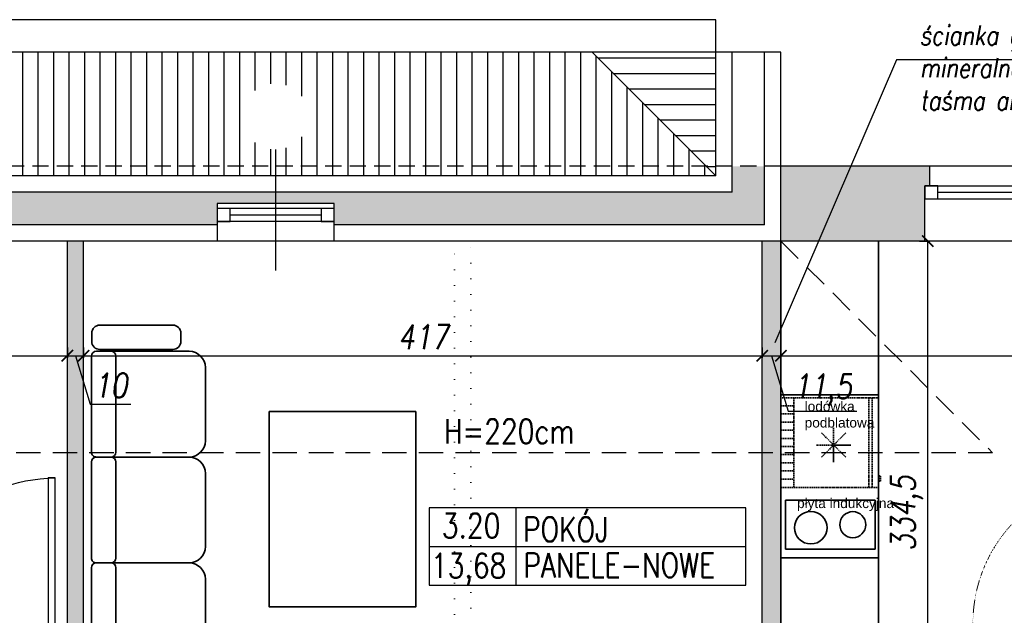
# Model space of a CAD drawing. Header units: millimetres. Extents: x 214604 to 222122, y 23717 to 26152.
# Tile 17 of 26: x 217006 to 217611, y 25337 to 25703. Entities that reach past the tile are written whole.
import ezdxf

# ---------------------------------------------------------------- set-up
doc = ezdxf.new("R2010")
doc.units = ezdxf.units.MM
for name, pattern in [('DASHED', [0.75, 0.5, -0.25]), ('DASHED2', [0.375, 0.25, -0.125]), ('KROPKA2', [3.175, 0, -3.175])]:
    doc.linetypes.add(name, pattern=pattern)
for name, color, linetype in [('A_inwentaryzacja', 8, 'Continuous'), ('A_INWENTARYZACJA_KRESKI', 8, 'Continuous'), ('A_OPIS_ZMIANY', 2, 'Continuous'), ('A_WYMIARY', 143, 'Continuous'), ('A_ZMIANY', 10, 'Continuous'), ('A_ZMIANY_WYMIARY', 143, 'Continuous')]:
    doc.layers.add(name, color=color, linetype=linetype)
doc.layers.add('A_MEBLE', color=135, linetype='Continuous', lineweight=35)
doc.layers.add('A_WYBURZENIA', color=30, linetype='KROPKA2', lineweight=20)
doc.styles.add('ARIAL', font='arial.ttf')
doc.styles.add('ROMANS', font='romans.shx', dxfattribs={"width": 0.8, "oblique": 10})
doc.dimstyles.new('Kopia AGA1', dxfattribs={"dimtxt": 15, "dimasz": 7, "dimexe": 1.25, "dimexo": 0.625, "dimgap": 4, "dimtad": 1, "dimdec": 1, "dimtxsty": 'ROMANS', "dimblk": 'ARCHTICK', "dimcen": 20, "dimclrd": 256, "dimclrt": 7, "dimadec": 0, "dimazin": 0, "dimtfac": 1, "dimtdec": 1, "dimtmove": 1, "dimatfit": 3, "dimfxl": 5, "dimfxlon": 1, "dimarcsym": 0})

# ---------------------------------------------------------------- blocks, each defined once
blk = doc.blocks.new('*U16')
for p, q in [((0, 0), (0, -100)), ((900, 0), (900, -100))]:
    blk.add_line(p, q)
blk.add_lwpolyline([(0, 0), (0, 900), (43.75, 900), (43.75, 0)], close=True)
blk.add_arc((0, 0), 900, 0, 90)
blk = doc.blocks.new('_ARCHTICK')
at = {"color": 0, "linetype": 'ByBlock', "const_width": 0.15}
blk.add_lwpolyline([(-0.5, -0.5), (0.5, 0.5)], dxfattribs=at)
blk = doc.blocks.new('*D38')
at = {"layer": 'A_WYMIARY', "color": 0, "lineweight": -2, "ltscale": 3, "transparency": 16777216}
for p, q in [((216625.52, 25501.47), (216625.52, 25495.22)), ((217035.52, 25501.47), (217035.52, 25495.22))]:
    blk.add_line(p, q, dxfattribs=at)
at = {"layer": 'A_WYMIARY', "lineweight": -2, "ltscale": 3, "transparency": 16777216}
blk.add_line((216625.52, 25496.47), (217035.52, 25496.47), dxfattribs=at)
at = {"layer": 'Defpoints', "color": 0, "ltscale": 3, "transparency": 16777216}
for p in [(216625.52, 25576.87), (217035.52, 25566.87), (217035.52, 25496.47)]:
    blk.add_point(p, dxfattribs=at)
at = {"layer": 'A_WYMIARY', "lineweight": -2, "ltscale": 3, "transparency": 16777216, "xscale": 7, "yscale": 7, "zscale": 7, "rotation": 180}
blk.add_blockref('_ARCHTICK', (216625.52, 25496.47), dxfattribs=at)
at = {"layer": 'A_WYMIARY', "lineweight": -2, "ltscale": 3, "transparency": 16777216, "xscale": 7, "yscale": 7, "zscale": 7}
blk.add_blockref('_ARCHTICK', (217035.52, 25496.47), dxfattribs=at)
at = {"layer": 'A_WYMIARY', "color": 7, "ltscale": 3, "transparency": 16777216, "insert": (216830.52, 25507.97), "char_height": 15, "attachment_point": 5, "style": 'ROMANS'}
blk.add_mtext('410', dxfattribs=at)
blk = doc.blocks.new('*D39')
at = {"layer": 'A_WYMIARY', "color": 0, "lineweight": -2, "ltscale": 3, "transparency": 16777216}
for p, q in [((217035.52, 25501.47), (217035.52, 25495.22)), ((217045.52, 25501.47), (217045.52, 25495.22))]:
    blk.add_line(p, q, dxfattribs=at)
at = {"layer": 'A_WYMIARY', "lineweight": -2, "ltscale": 3, "transparency": 16777216}
for p, q in [((217035.52, 25496.47), (217045.52, 25496.47)), ((217040.52, 25496.47), (217049.44, 25466.72)), ((217049.44, 25466.72), (217074.58, 25466.72))]:
    blk.add_line(p, q, dxfattribs=at)
at = {"layer": 'Defpoints', "color": 0, "ltscale": 3, "transparency": 16777216}
for p in [(217035.52, 25566.87), (217045.52, 25566.87), (217045.52, 25496.47)]:
    blk.add_point(p, dxfattribs=at)
at = {"layer": 'A_WYMIARY', "lineweight": -2, "ltscale": 3, "transparency": 16777216, "xscale": 7, "yscale": 7, "zscale": 7, "rotation": 180}
blk.add_blockref('_ARCHTICK', (217035.52, 25496.47), dxfattribs=at)
at = {"layer": 'A_WYMIARY', "lineweight": -2, "ltscale": 3, "transparency": 16777216, "xscale": 7, "yscale": 7, "zscale": 7}
blk.add_blockref('_ARCHTICK', (217045.52, 25496.47), dxfattribs=at)
at = {"layer": 'A_WYMIARY', "color": 7, "ltscale": 3, "transparency": 16777216, "insert": (217062.01, 25478.22), "char_height": 15, "attachment_point": 5, "style": 'ROMANS'}
blk.add_mtext('10', dxfattribs=at)
blk = doc.blocks.new('KANAPA_2')
for p, q in [((26.12, 64.87), (71.1, 64.87)), ((91.1, 64.87), (136.11, 64.87)), ((156.11, 64.87), (201.11, 64.87)), ((16.12, 54.87), (16.12, 6.22)), ((81.1, 54.87), (81.1, 2.96)), ((146.11, 6.8), (146.11, 54.87)), ((211.11, 54.87), (211.11, 5.5)), ((10, 49.8), (5, 49.8)), ((81.1, 23.18), (81.1, 49.87)), ((217.51, 49.8), (222.51, 49.8)), ((0, 44.8), (0, 0)), ((15, 0), (15, 44.8)), ((212.51, 0), (212.51, 44.8)), ((227.51, 44.8), (227.51, 0)), ((16.12, -2.13), (16.12, 6.87)), ((19.12, 9.87), (78.12, 9.87)), ((81.12, 6.87), (81.12, -2.13)), ((84.12, 9.87), (143.11, 9.87)), ((146.11, 6.87), (146.11, 2.96)), ((149.11, 9.87), (208.11, 9.87)), ((211.11, 6.87), (211.11, -2.13)), ((16.12, -0.13), (16.12, 4.87)), ((81.12, 4.87), (81.12, 3.69)), ((146.11, 4.87), (146.11, -2.13)), ((211.11, 4.87), (211.11, 4.05)), ((5, -5), (10, -5)), ((78.12, -5.13), (19.12, -5.13)), ((84.12, -5.13), (143.11, -5.13)), ((149.11, -5.13), (208.11, -5.13)), ((222.51, -5), (217.51, -5))]:
    blk.add_line(p, q)
for centre, radius, start, end in [((26.12, 54.87), 10, 90, 180), ((71.1, 54.87), 10, 0, 90), ((91.1, 54.87), 10, 90, 180), ((136.11, 54.87), 10, 0, 90), ((156.11, 54.87), 10, 90, 180), ((201.11, 54.87), 10, 0, 90), ((5, 44.8), 5, 90, 180), ((10, 44.8), 5, 0, 90), ((217.51, 44.8), 5, 90, 180), ((222.51, 44.8), 5, 0, 90), ((19.12, 6.87), 3, 90, 180), ((78.12, 6.87), 3, 0, 90), ((84.12, 6.87), 3, 90, 180), ((143.11, 6.87), 3, 0, 90), ((149.11, 6.87), 3, 90, 180), ((208.11, 6.87), 3, 360, 90), ((5, 0), 5, 180, 270), ((217.51, 0), 5, 180, 270), ((10, 0), 5, 270, 0), ((19.12, -2.13), 3, 180, 270), ((78.12, -2.13), 3, 270, 0), ((84.12, -2.13), 3, 180, 270), ((143.11, -2.13), 3, 270, 0), ((149.11, -2.13), 3, 180, 270), ((208.11, -2.13), 3, 270, 360), ((222.51, 0), 5, 270, 0)]:
    blk.add_arc(centre, radius, start, end)
blk = doc.blocks.new('LODOWKA_PODBLATOWA')
at = {"linetype": 'DASHED2', "ltscale": 3}
for p, q in [((0, 5), (0, 60)), ((0, 60), (60, 60)), ((0, 54.88), (8, 54.88)), ((8, 5), (8, 60)), ((54, 60), (54, 5)), ((56, 60), (56, 5)), ((60, 60), (60, 5)), ((60.17, 56.17), (61.27, 56.17)), ((60.17, 56.17), (60.17, 52.83)), ((61.27, 56.17), (61.27, 52.83)), ((0, 49.88), (8, 49.88)), ((60.17, 52.83), (61.27, 52.83)), ((0, 44.88), (8, 44.88)), ((0, 44.88), (8, 44.88)), ((32.43, 44.48), (32.43, 23.47)), ((32.43, 33.98), (32.43, 43.82)), ((0, 39.88), (8, 39.88)), ((25, 26.55), (39.86, 41.41)), ((25, 41.41), (39.86, 26.55)), ((0, 34.88), (8, 34.88)), ((0, 34.88), (8, 34.88)), ((42.93, 33.98), (21.92, 33.98)), ((32.43, 33.98), (42.93, 33.98)), ((0, 29.88), (8, 29.88)), ((0, 24.88), (8, 24.88)), ((0, 24.88), (8, 24.88)), ((0, 19.88), (8, 19.88)), ((0, 14.88), (8, 14.88)), ((0, 14.88), (8, 14.88)), ((0, 14.88), (8, 14.88)), ((0, 9.88), (8, 9.88)), ((0, 9.88), (8, 9.88)), ((60, 5), (0, 5))]:
    blk.add_line(p, q, dxfattribs=at)
blk = doc.blocks.new('*D102')
at = {"layer": 'A_ZMIANY_WYMIARY', "color": 0, "lineweight": -2, "ltscale": 3, "transparency": 16777216}
for p, q in [((217045.52, 25501.47), (217045.52, 25495.22)), ((217462.52, 25501.47), (217462.52, 25495.22))]:
    blk.add_line(p, q, dxfattribs=at)
at = {"layer": 'A_ZMIANY_WYMIARY', "lineweight": -2, "ltscale": 3, "transparency": 16777216}
blk.add_line((217045.52, 25496.47), (217462.52, 25496.47), dxfattribs=at)
at = {"layer": 'Defpoints', "color": 0, "ltscale": 3, "transparency": 16777216}
for p in [(217045.52, 25524.41), (217462.52, 25524.41), (217462.52, 25496.47)]:
    blk.add_point(p, dxfattribs=at)
at = {"layer": 'A_ZMIANY_WYMIARY', "lineweight": -2, "ltscale": 3, "transparency": 16777216, "xscale": 7, "yscale": 7, "zscale": 7, "rotation": 180}
blk.add_blockref('_ARCHTICK', (217045.52, 25496.47), dxfattribs=at)
at = {"layer": 'A_ZMIANY_WYMIARY', "lineweight": -2, "ltscale": 3, "transparency": 16777216, "xscale": 7, "yscale": 7, "zscale": 7}
blk.add_blockref('_ARCHTICK', (217462.52, 25496.47), dxfattribs=at)
at = {"layer": 'A_ZMIANY_WYMIARY', "color": 7, "ltscale": 3, "transparency": 16777216, "insert": (217254.02, 25507.97), "char_height": 15, "attachment_point": 5, "style": 'ROMANS'}
blk.add_mtext('417', dxfattribs=at)
blk = doc.blocks.new('*D103')
at = {"layer": 'A_ZMIANY_WYMIARY', "color": 0, "lineweight": -2, "ltscale": 3, "transparency": 16777216}
for p, q in [((217462.52, 25501.47), (217462.52, 25495.22)), ((217474.02, 25501.47), (217474.02, 25495.22))]:
    blk.add_line(p, q, dxfattribs=at)
at = {"layer": 'A_ZMIANY_WYMIARY', "lineweight": -2, "ltscale": 3, "transparency": 16777216}
for p, q in [((217462.52, 25496.47), (217474.02, 25496.47)), ((217468.27, 25496.47), (217478.48, 25462.43)), ((217478.48, 25462.43), (217520.7, 25462.43))]:
    blk.add_line(p, q, dxfattribs=at)
at = {"layer": 'Defpoints', "color": 0, "ltscale": 3, "transparency": 16777216}
for p in [(217474.02, 25566.87), (217462.52, 25524.41), (217474.02, 25496.47)]:
    blk.add_point(p, dxfattribs=at)
at = {"layer": 'A_ZMIANY_WYMIARY', "lineweight": -2, "ltscale": 3, "transparency": 16777216, "xscale": 7, "yscale": 7, "zscale": 7, "rotation": 180}
blk.add_blockref('_ARCHTICK', (217462.52, 25496.47), dxfattribs=at)
at = {"layer": 'A_ZMIANY_WYMIARY', "lineweight": -2, "ltscale": 3, "transparency": 16777216, "xscale": 7, "yscale": 7, "zscale": 7}
blk.add_blockref('_ARCHTICK', (217474.02, 25496.47), dxfattribs=at)
at = {"layer": 'A_ZMIANY_WYMIARY', "color": 7, "ltscale": 3, "transparency": 16777216, "insert": (217499.59, 25475.36), "char_height": 15, "attachment_point": 5, "style": 'ROMANS'}
blk.add_mtext('11,5', dxfattribs=at)
blk = doc.blocks.new('*D104')
at = {"layer": 'A_ZMIANY_WYMIARY', "color": 0, "lineweight": -2, "ltscale": 3, "transparency": 16777216}
for p, q in [((217474.02, 25501.47), (217474.02, 25495.22)), ((217925.52, 25496.47), (217925.52, 25495.22))]:
    blk.add_line(p, q, dxfattribs=at)
at = {"layer": 'A_ZMIANY_WYMIARY', "lineweight": -2, "ltscale": 3, "transparency": 16777216}
blk.add_line((217474.02, 25496.47), (217925.52, 25496.47), dxfattribs=at)
at = {"layer": 'Defpoints', "color": 0, "ltscale": 3, "transparency": 16777216}
for p in [(217474.02, 25566.87), (217925.52, 25496.47), (217925.52, 25496.47)]:
    blk.add_point(p, dxfattribs=at)
at = {"layer": 'A_ZMIANY_WYMIARY', "lineweight": -2, "ltscale": 3, "transparency": 16777216, "xscale": 7, "yscale": 7, "zscale": 7, "rotation": 180}
blk.add_blockref('_ARCHTICK', (217474.02, 25496.47), dxfattribs=at)
at = {"layer": 'A_ZMIANY_WYMIARY', "lineweight": -2, "ltscale": 3, "transparency": 16777216, "xscale": 7, "yscale": 7, "zscale": 7}
blk.add_blockref('_ARCHTICK', (217925.52, 25496.47), dxfattribs=at)
at = {"layer": 'A_ZMIANY_WYMIARY', "color": 7, "ltscale": 3, "transparency": 16777216, "insert": (217699.77, 25509.4), "char_height": 15, "attachment_point": 5, "style": 'ROMANS'}
blk.add_mtext('451,5', dxfattribs=at)
blk = doc.blocks.new('*D136')
at = {"layer": 'A_ZMIANY_WYMIARY', "color": 0, "lineweight": -2, "ltscale": 3, "transparency": 16777216}
for p, q in [((217559.3, 25566.87), (217565.55, 25566.87)), ((217559.3, 25232.37), (217565.55, 25232.37))]:
    blk.add_line(p, q, dxfattribs=at)
at = {"layer": 'A_ZMIANY_WYMIARY', "lineweight": -2, "ltscale": 3, "transparency": 16777216}
blk.add_line((217564.3, 25232.37), (217564.3, 25566.87), dxfattribs=at)
at = {"layer": 'Defpoints', "color": 0, "ltscale": 3, "transparency": 16777216}
for p in [(217534.02, 25566.87), (217564.3, 25566.87), (217522.52, 25232.37)]:
    blk.add_point(p, dxfattribs=at)
at = {"layer": 'A_ZMIANY_WYMIARY', "lineweight": -2, "ltscale": 3, "transparency": 16777216, "xscale": 7, "yscale": 7, "zscale": 7}
for p, rotation in [((217564.3, 25566.87), 90), ((217564.3, 25232.37), 270)]:
    blk.add_blockref('_ARCHTICK', p, dxfattribs=dict(at, rotation=rotation))
at = {"layer": 'A_ZMIANY_WYMIARY', "color": 7, "ltscale": 3, "transparency": 16777216, "insert": (217551.38, 25399.62), "char_height": 15, "attachment_point": 5, "rotation": 90, "style": 'ROMANS'}
blk.add_mtext('334,5', dxfattribs=at)

msp = doc.modelspace()

# ---------------------------------------------------------------- hatches: boundary and pattern name
at = {"layer": 'A_inwentaryzacja', "ltscale": 3}
h = msp.add_hatch(dxfattribs=at)
h.set_pattern_fill('ANSI31', color=256, scale=3, angle=45)
h.paths.add_polyline_path([(217183.8, 25643.4, -0.414214), (217163.52, 25623.12), (217163.52, 25612.87), (217428.02, 25612.87), (217358.02, 25682.87), (216625.52, 25682.87), (216625.52, 25612.87), (216745.52, 25612.87), (216745.52, 25623.12, -0.414214), (216725.23, 25643.4, -1), (216765.8, 25643.4, -0.414214), (216745.52, 25623.12), (216745.52, 25612.87), (216949.52, 25612.87), (216949.52, 25623.12, -0.414214), (216929.23, 25643.4, -1), (216969.8, 25643.4, -0.414214), (216949.52, 25623.12), (216949.52, 25612.87), (217163.52, 25612.87), (217163.52, 25623.12, -0.414214), (217143.23, 25643.4, -1)])
h.paths.add_polyline_path([(217163.52, 25612.87), (216949.52, 25612.87), (216949.52, 25606.87), (217163.52, 25606.87)])
h.paths.add_polyline_path([(216949.52, 25612.87), (216745.52, 25612.87), (216745.52, 25606.87), (216949.52, 25606.87)])
h.paths.add_polyline_path([(217428.02, 25612.87), (217163.52, 25612.87), (217163.52, 25606.87), (217434.02, 25606.87)])
h.paths.add_polyline_path([(216745.52, 25612.87), (216625.52, 25612.87), (216625.52, 25606.87), (216745.52, 25606.87)])
h = msp.add_hatch(dxfattribs=at)
h.set_pattern_fill('ANSI31', color=256, scale=3, angle=135)
h.paths.add_polyline_path([(217434.02, 25682.87), (217358.02, 25682.87), (217428.02, 25612.87), (217434.02, 25612.87)])
h.paths.add_polyline_path([(217434.02, 25612.87), (217428.02, 25612.87), (217434.02, 25606.87)])
at = {"layer": 'A_INWENTARYZACJA_KRESKI', "ltscale": 3}
h = msp.add_hatch(color=256, dxfattribs=at)
h.dxf.hatch_style = 1
h.paths.add_polyline_path([(216745.52, 25596.87), (216625.52, 25596.87), (216625.52, 25576.87), (216709.52, 25576.87), (216709.52, 25589.87), (216745.52, 25589.87)])
h.paths.add_polyline_path([(216913.52, 25589.87), (216949.52, 25589.87), (216949.52, 25596.87), (216745.52, 25596.87), (216745.52, 25589.87), (216781.52, 25589.87), (216781.52, 25576.87), (216913.52, 25576.87)])
h.paths.add_polyline_path([(217127.52, 25589.87), (217163.52, 25589.87), (217163.52, 25596.87), (216949.52, 25596.87), (216949.52, 25589.87), (216985.52, 25589.87), (216985.52, 25576.87), (217127.52, 25576.87)])
h.paths.add_polyline_path([(217464.02, 25612.87), (217444.02, 25612.87), (217444.02, 25596.87), (217163.52, 25596.87), (217163.52, 25589.87), (217199.52, 25589.87), (217199.52, 25576.87), (217464.02, 25576.87)])
h = msp.add_hatch(color=256, dxfattribs=at)
h.dxf.hatch_style = 1
h.paths.add_polyline_path([(217562.52, 25600.87), (217565.52, 25600.87), (217565.52, 25612.87), (217474.02, 25612.87), (217474.02, 25566.87), (217562.52, 25566.87)])
h = msp.add_hatch(color=256, dxfattribs=at)
h.dxf.hatch_style = 1
h.paths.add_polyline_path([(217045.52, 25436.87), (217035.52, 25436.87), (217035.52, 25331.37), (217031.52, 25331.37), (217031.52, 25321.37), (217035.52, 25321.37), (217035.52, 25274.87), (217045.52, 25274.87)])
h.paths.add_polyline_path([(217045.52, 25566.87), (217035.52, 25566.87), (217035.52, 25436.87), (217045.52, 25436.87)])
at = {"layer": 'A_ZMIANY', "ltscale": 3}
h = msp.add_hatch(color=256, dxfattribs=at)
h.dxf.hatch_style = 1
h.paths.add_polyline_path([(217474.02, 25566.87), (217462.52, 25566.87), (217462.52, 25436.87), (217474.02, 25436.87), (217474.02, 25470.6)])
h.paths.add_polyline_path([(217474.02, 25436.87), (217462.52, 25436.87), (217462.52, 25232.37), (217474.02, 25232.37)])

# ---------------------------------------------------------------- linework, layer by layer
at = {"layer": 'A_inwentaryzacja', "ltscale": 3}
for p, q in [((217434.02, 25702.87), (216625.52, 25702.87)), ((217434.02, 25606.87), (217434.02, 25702.87)), ((217474.02, 25682.87), (216625.52, 25682.87)), ((217358.02, 25682.87), (217434.02, 25606.87)), ((217444.02, 25596.87), (217444.02, 25682.87)), ((217464.02, 25576.87), (217464.02, 25682.87)), ((217474.02, 25566.87), (217474.02, 25682.87)), ((217163.52, 25623.12), (217163.52, 25548.82)), ((218159.02, 25612.87), (217474.02, 25612.87)), ((217565.52, 25600.87), (217565.52, 25612.87)), ((217434.02, 25606.87), (216625.52, 25606.87)), ((217444.02, 25596.87), (216625.52, 25596.87)), ((217562.52, 25566.87), (217562.52, 25600.87)), ((217562.52, 25600.87), (217688.52, 25600.87)), ((217570.52, 25596.87), (217680.52, 25596.87)), ((217199.52, 25589.87), (217127.52, 25589.87)), ((217127.52, 25589.87), (217127.52, 25566.87)), ((217199.52, 25566.87), (217199.52, 25589.87)), ((217562.52, 25592.87), (217688.52, 25592.87)), ((217199.52, 25586.87), (217127.52, 25586.87)), ((217199.52, 25578.87), (217127.52, 25578.87)), ((217191.52, 25582.87), (217135.52, 25582.87)), ((217127.52, 25576.87), (216985.52, 25576.87)), ((217127.52, 25576.87), (216985.52, 25576.87)), ((217464.02, 25576.87), (217199.52, 25576.87)), ((217464.02, 25576.87), (217199.52, 25576.87)), ((218933.52, 25566.87), (216625.52, 25566.87)), ((217035.52, 25331.37), (217035.52, 25566.87)), ((217045.52, 25274.87), (217045.52, 25566.87))]:
    msp.add_line(p, q, dxfattribs=at)
at = {"layer": 'A_inwentaryzacja', "linetype": 'DASHED', "ltscale": 20}
msp.add_line((217474.02, 25612.87), (216625.52, 25612.87), dxfattribs=at)
at = {"layer": 'A_inwentaryzacja', "linetype": 'DASHED', "ltscale": 30}
for p, q in [((217474.02, 25566.87), (217604.02, 25436.87)), ((217604.02, 25436.87), (216625.52, 25436.87))]:
    msp.add_line(p, q, dxfattribs=at)
at = {"layer": 'A_inwentaryzacja', "ltscale": 3}
for points in [[(217562.52, 25592.87), (217570.52, 25592.87), (217570.52, 25600.87), (217562.52, 25600.87)], [(217127.52, 25578.87), (217135.52, 25578.87), (217135.52, 25586.87), (217127.52, 25586.87)], [(217191.52, 25578.87), (217199.52, 25578.87), (217199.52, 25586.87), (217191.52, 25586.87)]]:
    msp.add_lwpolyline(points, close=True, dxfattribs=at)
at = {"layer": 'A_MEBLE'}
for points in [[(217474.02, 25566.87), (217474.02, 25232.37), (217534.02, 25232.37), (217534.02, 25566.87)], [(217534.02, 25472.37), (217474.02, 25472.37)], [(217534.02, 25372.37), (217474.02, 25372.37)]]:
    msp.add_lwpolyline(points, dxfattribs=at)
for points in [[(217159.64, 25462.17), (217249.64, 25462.17), (217249.64, 25342.17), (217159.64, 25342.17)], [(217476.94, 25377.69), (217531.94, 25377.69), (217531.94, 25407.69), (217476.94, 25407.69)]]:
    msp.add_lwpolyline(points, close=True, dxfattribs=at)
for centre, radius in [((217492.4, 25390.84), 10), ((217518.19, 25392.69), 8)]:
    msp.add_circle(centre, radius, dxfattribs=at)
at = {"layer": 'A_OPIS_ZMIANY', "ltscale": 5}
for p, q in [((217311.18, 25403.02), (217311.18, 25355.52)), ((217257.78, 25379.27), (217452.44, 25379.27))]:
    msp.add_line(p, q, dxfattribs=at)
at = {"layer": 'A_OPIS_ZMIANY', "ltscale": 3}
msp.add_lwpolyline([(217946.4, 25678.29), (217545.14, 25678.29), (217470.36, 25504.41)], dxfattribs=at)
at = {"layer": 'A_OPIS_ZMIANY', "ltscale": 5}
msp.add_lwpolyline([(217257.78, 25355.52), (217452.44, 25355.52), (217452.44, 25403.02), (217257.78, 25403.02)], close=True, dxfattribs=at)
at = {"layer": 'A_WYBURZENIA', "ltscale": 3}
for p, q in [((217273.52, 25173.87), (217273.52, 25566.87)), ((217283.52, 25331.87), (217283.52, 25566.87))]:
    msp.add_line(p, q, dxfattribs=at)
at = {"layer": 'A_ZMIANY', "ltscale": 3}
for points in [[(217462.52, 25232.37), (217462.52, 25566.87)], [(217474.02, 25566.87), (217474.02, 25232.37)]]:
    msp.add_lwpolyline(points, dxfattribs=at)

# ---------------------------------------------------------------- block references
at = {"layer": 'A_MEBLE', "rotation": 270}
msp.add_blockref('KANAPA_2', (217055.48, 25515.32), dxfattribs=at)
at = {"layer": 'A_MEBLE', "xscale": -1, "rotation": 180}
msp.add_blockref('LODOWKA_PODBLATOWA', (217474.02, 25475.6), dxfattribs=at)
at = {"layer": 'A_WYBURZENIA', "ltscale": 3, "xscale": -0.1, "yscale": 0.1, "zscale": 0.1}
msp.add_blockref('*U16', (217682.02, 25331.87), dxfattribs=at)
at = {"layer": 'A_ZMIANY', "ltscale": 3, "xscale": -0.1, "yscale": 0.1, "zscale": 0.1}
msp.add_blockref('*U16', (217028.02, 25331.37), dxfattribs=at)

# ---------------------------------------------------------------- texts
at = {"layer": 'A_MEBLE', "ltscale": 3, "char_height": 6, "attachment_point": 1, "style": 'ARIAL'}
for s, insert in [('lodówka podblatowa', (217488.62, 25468.36)), ('płyta indukcyjna', (217483.93, 25408.88))]:
    msp.add_mtext_dynamic_manual_height_columns(s, width=57.1102, gutter_width=75, heights=[0], dxfattribs=dict(at, insert=insert))
at = {"layer": 'A_OPIS_ZMIANY', "ltscale": 5, "style": 'ROMANS', "width": 0.8}
for s, p in [('H=220cm', (217267.03, 25442.5)), ('POKÓJ', (217315.57, 25382.35)), ('3.20', (217265.64, 25384.56)), ('13,68', (217258.98, 25360)), ('PANELE-NOWE', (217315.81, 25360.28))]:
    msp.add_text(s, height=15, dxfattribs=at).set_placement(p)
at = {"layer": 'A_OPIS_ZMIANY', "ltscale": 5, "insert": (217559.34, 25699.3), "char_height": 12, "attachment_point": 1, "style": 'ROMANS'}
msp.add_mtext_dynamic_manual_height_columns('ścianka gk akustyczna, z wypełnieniem wełną mineralną,podwójne płytowanie,\\Ptaśma akustyczna na obwodzie konstrukcji ', width=448.9942, gutter_width=75, heights=[0], dxfattribs=at)

# ---------------------------------------------------------------- dimensions: what is measured, and where the dimension line sits
at = {"layer": 'A_WYMIARY', "ltscale": 3}
for base, p1, p2, picture, middle in [((217035.52, 25496.47), (216625.52, 25576.87), (217035.52, 25566.87), '*D38', (216830.52, 25507.97)), ((217045.52, 25496.47), (217035.52, 25566.87), (217045.52, 25566.87), '*D39', (217053.44, 25478.22))]:
    dim = msp.add_linear_dim(base=base, p1=p1, p2=p2, dimstyle='Kopia AGA1', dxfattribs=at)
    dim.commit()
    dim.dimension.update_dxf_attribs({"geometry": picture, "text_midpoint": middle})
at = {"layer": 'A_ZMIANY_WYMIARY', "ltscale": 3}
for base, p1, p2, picture, middle in [((217474.02, 25496.47), (217462.52, 25524.41), (217474.02, 25566.87), '*D103', (217482.48, 25475.36)), ((217925.52, 25496.47), (217474.02, 25566.87), (217925.52, 25496.47), '*D104', (217699.77, 25509.4)), ((217462.52, 25496.47), (217045.52, 25524.41), (217462.52, 25524.41), '*D102', (217254.02, 25507.97))]:
    dim = msp.add_linear_dim(base=base, p1=p1, p2=p2, dimstyle='Kopia AGA1', dxfattribs=at)
    dim.commit()
    dim.dimension.update_dxf_attribs({"geometry": picture, "text_midpoint": middle})
dim = msp.add_linear_dim(base=(217564.3, 25566.87), p1=(217522.52, 25232.37), p2=(217534.02, 25566.87), angle=90, dimstyle='Kopia AGA1', dxfattribs=at)
dim.commit()
dim.dimension.update_dxf_attribs({"geometry": '*D136', "text_midpoint": (217551.38, 25399.62)})

doc.saveas('drawing.dxf')
